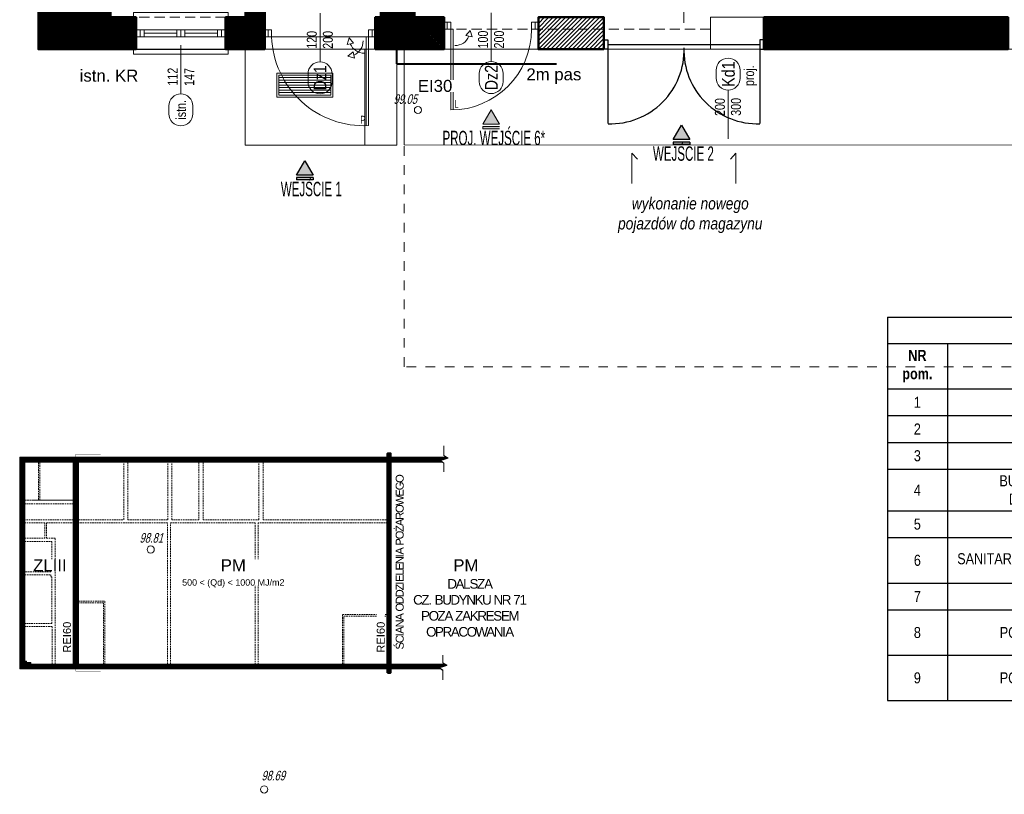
# Model space of a CAD drawing. Header units: centimetres. Extents: x -2715 to 104803, y -4848 to 32152.
# Tile 7 of 24: x 86192 to 87423, y -1421 to -452. Entities that reach past the tile are written whole.
import ezdxf
from ezdxf.enums import TextEntityAlignment as Align

# ---------------------------------------------------------------- set-up
doc = ezdxf.new("R2010")
doc.units = ezdxf.units.CM
doc.header["$MEASUREMENT"] = 0
for name, pattern in [('Dash', [0.6, 0.3, -0.3]), ('HIDDEN', [9.525, 6.35, -3.175]), ('HIDDENX2', [19.05, 12.7, -6.35])]:
    doc.linetypes.add(name, pattern=pattern)
for name, color, linetype, lineweight in [('0_TXT', 7, 'Continuous', 15), ('0_TXT_N', 150, 'Continuous', 15), ('0_TXT_rzędne wys.', 30, 'Continuous', 15), ('1_ doors', 152, 'Continuous', 15), ('1_ hatch', 8, 'Continuous', 9), ('1_ projection', 9, 'HIDDENX2', 5), ('1_ view 1', 7, 'Continuous', 15), ('1_ view 2', 9, 'Continuous', 13), ('1_ wall STRUCT', 72, 'Continuous', 50), ('1_ windows', 142, 'Continuous', 15), ('A_szpilki okna', 3, 'Continuous', 13)]:
    doc.layers.add(name, color=color, linetype=linetype, lineweight=lineweight)
doc.layers.add('1_ area', color=30, linetype='Continuous', lineweight=9, plot=False)
for name, color, linetype, lineweight, true_color in [('1_ doors proj.', 7, 'Continuous', 15, 0x1a8cff), ('1_ hatch proj.', 7, 'Continuous', 9, 0x1a8cff), ('1_ wall DIV proj.', 7, 'Continuous', 40, 0x1a8cff), ('1_ wall STRUCT proj.', 7, 'Continuous', 50, 0x1a8cff), ('1_ wall STRUCT-DIV rozbiorka', 7, 'Continuous', 9, 0xff0a0a), ('2_ doors description proj.', 7, 'Continuous', 15, 0x1a8cff), ('2_ windows description proj.', 7, 'Continuous', 15, 0x1a8cff), ('3_ PPOŻ  opisy', 7, 'Continuous', 18, 0x940000)]:
    doc.layers.add(name, color=color, linetype=linetype, lineweight=lineweight, true_color=true_color)
doc.layers.add('3_KRATA_dzrwi istn.', color=102, linetype='Continuous')
doc.layers.add('3_KRATA_okno istn.', color=9, linetype='ZIGZAG')
doc.styles.add('ARIAL', font='arial.ttf', dxfattribs={"width": 0.8})
doc.styles.add('BIKTS', font='bikromsw.shx', dxfattribs={"width": 0.85})
doc.styles.add('H_POM', font='ARIALN.TTF', dxfattribs={"width": 0.7, "height": 18})
doc.styles.get("Standard").update_dxf_attribs({"font": 'arial.ttf'})
doc.styles.add('TXT_D', font='arial.ttf')
doc.linetypes.add('FENCELINE9', pattern='A,1e-09,[163,AAA.SHX,S=1,R=0,X=0,Y=0],1.5,-0.5', length=2)
doc.linetypes.add('Rozbiö˘ka', pattern='A,7,[121,msgB.shx,S=1,R=0,X=0.5,Y=-1.826635],7', length=14)
doc.linetypes.add('ZIGZAG', pattern='A,0.0001,-0.2,[131,ltypeshp.shx,S=0.2,R=0,X=-0.2,Y=0],-0.4,[131,ltypeshp.shx,S=0.2,R=180,X=0.2,Y=0],-0.2', length=0.8001)

# ---------------------------------------------------------------- blocks, each defined once
blk = doc.blocks.new('VFDGFHGF')
at = {"color": 7}
for points in [[(67888.9, -1370.5), (67891.9, -1370.5), (67891.9, -1364.5), (67773.9, -1364.5), (67773.9, -1367.5), (67773.9, -1370.5), (67776.9, -1370.5)], [(67888.9, -1410.5), (67891.9, -1410.5), (67891.9, -1416.5), (67773.9, -1416.5), (67773.9, -1416.5), (67773.9, -1410.5), (67776.9, -1410.5)]]:
    blk.add_lwpolyline(points, dxfattribs=at)
at = {"color": 253, "linetype": 'HIDDENX2'}
for points in [[(67888.9, -1370.5), (67776.9, -1370.5)], [(67888.9, -1410.5), (67776.9, -1410.5)]]:
    blk.add_lwpolyline(points, dxfattribs=at)
for points in [[(67781.9, -1395), (67776.9, -1395), (67776.9, -1386), (67781.9, -1386), (67781.9, -1395)], [(67827.9, -1386), (67781.9, -1386)], [(67786.9, -1395), (67781.9, -1395), (67781.9, -1386), (67786.9, -1386), (67786.9, -1395)], [(67827.9, -1390.5), (67786.9, -1390.5)], [(67832.9, -1395), (67827.9, -1395), (67827.9, -1386), (67832.9, -1386), (67832.9, -1395)], [(67837.9, -1395), (67832.9, -1395), (67832.9, -1386), (67837.9, -1386), (67837.9, -1395)], [(67883.9, -1386), (67837.9, -1386)], [(67878.9, -1390.5), (67837.9, -1390.5)], [(67883.9, -1395), (67878.9, -1395), (67878.9, -1386), (67883.9, -1386), (67883.9, -1395)], [(67888.9, -1395), (67883.9, -1395), (67883.9, -1386), (67888.9, -1386), (67888.9, -1395)], [(67827.9, -1395), (67781.9, -1395)], [(67883.9, -1395), (67837.9, -1395)]]:
    blk.add_lwpolyline(points)
blk = doc.blocks.new('Spilka_okno_pod')
blk.add_line((0, -61.1), (0, 0))
blk.add_lwpolyline([(15, -76.1, 1), (-15, -76.1), (-15, -86.1, 1), (15, -86.1)], format="xyb", close=True)
at = {"style": 'BIKTS', "width": 0.8}
blk.add_attdef('SZEROK', text='', height=8, rotation=90, dxfattribs=at).set_placement((-4.4, -33.5), align=Align.CENTER)
blk.add_attdef('WYSOK', text='', height=8, rotation=90, dxfattribs=at).set_placement((4.7, -33.5), align=Align.TOP_CENTER)
blk.add_attdef('OZN', text='', height=8, rotation=90, dxfattribs=at).set_placement((0, -81.1), align=Align.MIDDLE)
blk = doc.blocks.new('strzałka samozamykacz')
for p, q in [((-19.1, 19.1), (-12.6, 13.8)), ((-12.6, 13.8), (-11, 21.5))]:
    blk.add_line(p, q)
blk.add_lwpolyline([(-19.1, 19.1), (-11, 21.5)])
blk.add_arc((-19.1, 0), 19.1, 0, 67.4994)
blk = doc.blocks.new('gfdhgfdhgfhg')
at = {"layer": '1_ hatch'}
h = blk.add_hatch(dxfattribs=at)
h.set_pattern_fill('ANSI31', color=256, scale=25, angle=315)
h.set_pattern_definition([(360, (-67.5, -2.5), (8e-16, 3.125), [])])
h.paths.add_polyline_path([(-67.5, -27.5), (-2.5, -27.5), (-2.5, -2.5), (-67.5, -2.5)])
at = {"layer": '1_ view 2'}
for points in [[(-70, -30), (0, -30), (0, 0), (-70, 0)], [(-67.5, -27.5), (-2.5, -27.5), (-2.5, -2.5), (-67.5, -2.5)]]:
    blk.add_lwpolyline(points, close=True, dxfattribs=at)
blk = doc.blocks.new('GFHFGHGF')
at = {"linetype": 'Continuous'}
blk.add_hatch(color=256, dxfattribs=at).paths.add_polyline_path([(-10.4, -18), (0, 0), (10.4, -18), (-10.4, -18)])
at = {"linetype": 'Continuous', "true_color": 0xc7c8ca}
for points in [[(-10.4, -18), (0, 0), (10.4, -18), (-10.4, -18)], [(10.4, -23.9), (10.4, -21), (-10.4, -21), (-10.4, -23.9), (10.4, -23.9)]]:
    blk.add_hatch(color=9, dxfattribs=at).paths.add_polyline_path(points)
for p, q in [((10.4, -21), (-10.4, -21)), ((-10.4, -21), (-10.4, -23.9)), ((10.4, -23.9), (-10.4, -23.9)), ((10.4, -21), (10.4, -23.9))]:
    blk.add_line(p, q)
at = {"linetype": 'Continuous'}
blk.add_lwpolyline([(-10.4, -18), (0, 0), (10.4, -18)], close=True, dxfattribs=at)
blk.add_lwpolyline([(-10.4, -18), (0, 0), (10.4, -18)], close=True)
at = {"insert": (-30, -26.4), "char_height": 18, "width": 79.676, "attachment_point": 1, "style": 'H_POM'}
blk.add_mtext('WEJŚCIE 1', dxfattribs=at)
blk = doc.blocks.new('_OZN.DRZWI')
blk.add_line((0, 0), (61.1, 0))
blk.add_lwpolyline([(-15, 15, -1), (-15, -15), (-25, -15, -1), (-25, 15)], format="xyb", close=True)
at = {"style": 'BIKTS', "width": 0.8}
blk.add_attdef('WYSOK', text='', height=8, rotation=0, dxfattribs=at).set_placement((27.6, 12.7), align=Align.TOP_CENTER)
for p in [(-20, 0), (75.1, 0)]:
    blk.add_attdef('OZN', text='', height=8, rotation=0, dxfattribs=at).set_placement(p, align=Align.MIDDLE)
blk.add_attdef('SZEROK', text='', height=8, rotation=0, dxfattribs=at).set_placement((27.6, -12.4), align=Align.CENTER)
blk = doc.blocks.new('gfdgfdghf')
at = {"color": 0}
for points in [[(-200, 6), (-195, 6), (-195, -6), (-200, -6), (-200, 6)], [(-200, 6), (-195, 6), (-195, -6), (-200, -6), (-200, 6)], [(0, 6), (-5, 6), (-5, -6), (0, -6), (0, 6)], [(0, 6), (-5, 6), (-5, -6), (0, -6), (0, 6)], [(-195, -4), (-195, -99)], [(-5, -4), (-5, -99)]]:
    blk.add_lwpolyline(points, dxfattribs=at)
at = {"color": 0, "linetype": 'FENCELINE9', "ltscale": 2.5}
blk.add_lwpolyline([(-195, 0), (-5, 0)], dxfattribs=at)
at = {"color": 0}
for centre, start, end in [((-191.6, -7.4), 267.8842, 2.1158), ((-8.4, -7.4), 177.8842, 272.1158)]:
    blk.add_arc(centre, 91.7, start, end, dxfattribs=at)
blk = doc.blocks.new('FDSFGGDHGFH')
for p, q in [((3.5, 0), (0, 0)), ((8.1, 0), (3.5, 0)), ((8.1, -9.1), (8.1, 0)), ((109, 0), (109, -9.1)), ((117.5, 0), (114, 0)), ((3.5, -9.1), (8.1, -9.1)), ((8.1, -9.1), (8.1, -110)), ((10.8, -9.1), (10.8, -110)), ((32.2, -10.4), (26.9, -16.9)), ((109, -9.1), (113.5, -9.1)), ((26.9, -16.9), (34.6, -18.5))]:
    blk.add_line(p, q)
for points in [[(-0.5, -9.1), (-0.5, 0), (3.5, 0), (3.5, -9.1)], [(3.5, -9.1), (3.5, 0), (8.1, 0), (8.1, -9.1)], [(109, -9.1), (109, 0), (113.5, 0), (113.5, -9.1)], [(113.5, -9.1), (113.5, 0), (117.5, 0), (117.5, -9.1)]]:
    blk.add_lwpolyline(points, close=True)
for points in [[(8.1, -9.1), (10.8, -9.1)], [(32.2, -10.4), (34.6, -18.5)], [(58.5, -5.9), (58.5, -4.9)]]:
    blk.add_lwpolyline(points)
for centre, radius, end in [((8.1, -9.1), 100.9, 0), ((13.1, -10.4), 19.1, 337.4994)]:
    blk.add_arc(centre, radius, 270, end)
at = {"insert": (17.9, -97.7), "char_height": 10, "width": 6.203, "attachment_point": 3, "style": 'H_POM'}
blk.add_mtext('L', dxfattribs=at)
blk = doc.blocks.new('dsafdsgfdhgfhgfhgfhgf')
at = {"layer": '1_ view 1', "color": 150}
for points in [[(2036, 0), (2036, -120), (-475, -119.4), (-475, 0.6)], [(-190, -168), (-190, -130), (-183.3, -137.4)], [(-60, -168), (-60, -130), (-66.7, -137.4)]]:
    blk.add_lwpolyline(points, dxfattribs=at)
at = {"layer": '1_ view 1', "color": 150, "linetype": 'Dash', "ltscale": 40}
blk.add_lwpolyline([(2036.1, -120), (2036, -397), (-475, -397.1), (-475, -0.1)], dxfattribs=at)
blk = doc.blocks.new('FDSGFDHFGHF')
at = {"linetype": 'Continuous'}
for points in [[(-10.4, -18), (0, 0), (10.4, -18), (-10.4, -18)], [(-10.4, -18), (0, 0), (10.4, -18), (-10.4, -18)], [(10.4, -23.9), (10.4, -21), (-10.4, -21), (-10.4, -23.9), (10.4, -23.9)]]:
    blk.add_hatch(color=150, dxfattribs=at).paths.add_polyline_path(points)
at = {"color": 150}
for p, q in [((10.4, -21), (-10.4, -21)), ((-10.4, -21), (-10.4, -23.9)), ((10.4, -23.9), (-10.4, -23.9))]:
    blk.add_line(p, q, dxfattribs=at)
at = {"color": 150, "linetype": 'Continuous'}
blk.add_lwpolyline([(-10.4, -18), (0, 0), (10.4, -18)], close=True, dxfattribs=at)
at = {"color": 150}
blk.add_lwpolyline([(-10.4, -18), (0, 0), (10.4, -18)], close=True, dxfattribs=at)
at = {"color": 150, "insert": (-60.9, -26.4), "char_height": 18, "width": 132.485, "attachment_point": 1, "style": 'H_POM'}
blk.add_mtext('PROJ. WEJŚCIE 6*', dxfattribs=at)
blk = doc.blocks.new('WSP')
at = {"linetype": 'Continuous'}
blk.add_circle((0, 0), 0.045, dxfattribs=at)
blk = doc.blocks.new('FDSFDGDFHFGH')
for p, q in [((-138, 4.5), (-134.5, 4.5)), ((-129.5, 4.5), (-129.5, -4.5)), ((-8.5, -4.5), (-8.5, 4.5)), ((-8.5, 4.5), (-4, 4.5)), ((-4, 4.5), (-0.5, 4.5)), ((-129.5, -4.5), (-134, -4.5)), ((-32.6, -5.8), (-27.3, -12.4)), ((-11.3, -4.5), (-11.3, -115.4)), ((-4, -4.5), (-8.5, -4.5)), ((-8.5, -4.5), (-8.5, -115.5)), ((-27.3, -12.4), (-35, -13.9))]:
    blk.add_line(p, q)
for points in [[(-134, -4.5), (-134, 4.5), (-138, 4.5), (-138, -4.5)], [(-129.5, -4.5), (-129.5, 4.5), (-134, 4.5), (-134, -4.5)], [(-4, -4.5), (-4, 4.5), (-8.5, 4.5), (-8.5, -4.5)], [(0, -4.5), (0, 4.5), (-4, 4.5), (-4, -4.5)]]:
    blk.add_lwpolyline(points, close=True)
for points in [[(-69, -1.4), (-69, -0.4)], [(-32.6, -5.8), (-35, -13.9)], [(-8.5, -4.5), (-11.3, -4.5)]]:
    blk.add_lwpolyline(points)
for centre, radius, start, end in [((-14.3, -0.3), 115.3, 182.0984, 272.8417), ((-13.5, -5.8), 19.1, 202.5006, 270)]:
    blk.add_arc(centre, radius, start, end)
at = {"insert": (-18.4, -103.2), "char_height": 10, "width": 6.203, "attachment_point": 1, "style": 'H_POM'}
blk.add_mtext('P', dxfattribs=at)
blk = doc.blocks.new('gfdhgfhgfh')
at = {"layer": '1_ hatch'}
h = blk.add_hatch(dxfattribs=at)
h.set_pattern_fill('ANSI31', color=256, scale=10)
h.set_pattern_definition([(45, (-431355.607, 12231.814), (-0.8838834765, 0.8838834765), [])])
h.paths.add_polyline_path([(2943, -1726), (2968, -1726), (2968, 0), (2968, 30), (2943, 30), (2943, -1726)], is_closed=False)
h = blk.add_hatch(dxfattribs=at)
h.set_pattern_fill('ANSI31', color=256, scale=10)
h.set_pattern_definition([(45, (-345755.4368, 10788.6668), (-0.8838834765, 0.8838834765), [])])
h.paths.add_polyline_path([(2943, -1656), (470, -1656), (470, -40), (2943, -40), (2943, 0), (0, 0), (0, -1696), (2943, -1696), (2943, -1656)], is_closed=False)
h.paths.add_polyline_path([(90, -1644), (55, -1644), (55, -1634), (40, -1634), (40, -501), (36, -501), (36, -375), (40, -375), (40, -40), (428, -40), (428, -1656), (90, -1656), (90, -1644)], is_closed=False, flags=16)
h = blk.add_hatch(dxfattribs=at)
h.set_pattern_fill('ANSI31', color=256, scale=10)
h.set_pattern_definition([(45, (-516635.7771, 13674.9611), (-0.8838834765, 0.8838834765), [])])
h.paths.add_polyline_path([(3380.6, -40), (2968, -40), (2968, 0), (3413.8, 0), (3426.5, -7.4), (3363.3, -27.7)])
h = blk.add_hatch(dxfattribs=at)
h.set_pattern_fill('ANSI31', color=256, scale=10)
h.set_pattern_definition([(45, (-259835.2666, 9345.5197), (-0.8838834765, 0.8838834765), [])])
h.paths.add_polyline_path([(2968, -1656), (2968, -1696), (3369.2, -1696), (3355.4, -1686.2), (3418.6, -1665.8), (3401.7, -1656)])
at = {"layer": '1_ projection', "color": 251}
for points in [[(40, -345), (428, -345), (428, -40), (40, -40)], [(150, -345), (40, -345), (40, -40), (150, -40)], [(470, -501), (832, -501), (832, -40), (470, -40)], [(865, -501), (1184, -501), (1184, -40), (865, -40)], [(1434, -501), (1217, -501), (1217, -40), (1434, -40)], [(1467, -501), (1914, -501), (1914, -40), (1467, -40)]]:
    blk.add_lwpolyline(points, close=True, dxfattribs=at)
for points in [[(428, -345), (162, -345), (162, -40), (428, -40), (428, -345)], [(2943, -40), (1947, -40), (1947, -501), (2943, -501)], [(2968, -501), (2968, -40)], [(36, -501), (36, -375), (428, -375), (428, -501), (36, -501)], [(36, -501), (36, -375), (428, -375), (428, -501), (36, -501)], [(202, -650), (202, -525), (40, -525), (40, -650), (202, -650)], [(428, -1656), (283, -1656), (283, -650), (214, -650), (214, -525), (428, -525), (428, -1656)], [(470, -525), (470, -1154), (682, -1154), (682, -1656), (1183, -1656), (1183, -525), (470, -525)], [(1207, -1656), (1207, -525), (1884, -525), (1884, -1656), (1207, -1656)], [(1908, -525), (1908, -1656), (2582, -1656), (2582, -1261), (2943, -1261), (2943, -525), (1908, -525)], [(258, -903), (250, -903), (250, -919), (40, -919), (40, -675), (258, -675), (258, -903)], [(258, -1333), (40, -1333), (40, -941), (250, -941), (250, -958), (258, -958), (258, -1333)], [(470, -1656), (670, -1656), (670, -1166), (470, -1166), (470, -1656)], [(2594, -1656), (2594, -1273), (2943, -1273), (2943, -1656), (2594, -1656)], [(40, -1357), (40, -1634), (55, -1634), (55, -1644), (90, -1644), (90, -1656), (259, -1656), (259, -1357), (40, -1357)]]:
    blk.add_lwpolyline(points, dxfattribs=at)
at = {"layer": '1_ view 1'}
for points in [[(3392.6, -116.7), (3392.6, -48.6), (3363.3, -27.7), (3426.5, -7.4), (3392.6, 12.4), (3392.6, 89.9)], [(3393.6, -116.7), (3393.6, -48.1), (3365.5, -28.1), (3428.9, -7.7), (3393.6, 12.9), (3393.6, 89.9)], [(3413.8, 0), (2968, 0), (2968, 30), (2943, 30), (2943, 0), (40, 0)], [(2943, -1696), (0, -1696), (0, 0), (2943, 0)], [(428, -40), (40, -40), (40, -1634), (55, -1634), (55, -1644), (90, -1644), (90, -1656), (428, -1656), (428, -40)], [(470, -40), (470, -1656), (2943, -1656), (2943, -40), (470, -40)], [(3380.6, -40), (2968, -40), (2968, 0), (3413.8, 0), (3426.5, -7.4), (3363.3, -27.7), (3380.6, -40)], [(3380.6, -40), (2968, -40)], [(3384.7, -1783.2), (3384.7, -1707), (3355.4, -1686.2), (3418.6, -1665.8), (3384.7, -1646.1), (3384.7, -1586.3)], [(3385.7, -1783.2), (3385.7, -1706.5), (3357.6, -1686.5), (3421, -1666.1), (3385.7, -1645.5), (3385.7, -1586.3)], [(40, -1696), (40, -1696), (2943, -1696), (2943, -1726), (2968, -1726), (2968, -1696), (3369.2, -1696)], [(2968, -1656), (3353, -1656), (3401.7, -1656)], [(2968, -1656), (2968, -1696), (3369.2, -1696), (3355.4, -1686.2), (3418.6, -1665.8), (3401.7, -1656), (2968, -1656)]]:
    blk.add_lwpolyline(points, dxfattribs=at)
at = {"layer": '1_ wall STRUCT proj.'}
blk.add_lwpolyline([(2943, -1726), (2943, 30), (2968, 30), (2968, -1726), (2943, -1726)], dxfattribs=at)
at = {"layer": '3_ PPOŻ  opisy', "linetype": 'HIDDEN', "ltscale": 2.5, "const_width": 2.5}
for points in [[(448, 22.9), (448, -1714.5)], [(448, 22.9), (648, 22.9)], [(2955.5, 30), (2955.5, -1726)], [(448, -1714.5), (648, -1714.5)]]:
    blk.add_lwpolyline(points, dxfattribs=at)
blk = doc.blocks.new('*T5789')
at = {"color": 0, "lineweight": -2, "transparency": 16777216}
for p, q in [((0, 0), (662.5, 0)), ((663.5, 0), (1326, 0)), ((0, -32.9), (662.5, -32.9)), ((663.5, -56.7), (1326, -56.7)), ((0, -89.5), (662.5, -89.5)), ((0, -123), (662.5, -123)), ((663.5, -113.3), (1326, -113.3)), ((0, -156.6), (662.5, -156.6)), ((663.5, -170), (1326, -170)), ((0, -190.1), (662.5, -190.1)), ((663.5, -226.7), (1326, -226.7)), ((0, -242.1), (662.5, -242.1)), ((0, -275.6), (662.5, -275.6)), ((663.5, -290.3), (1326, -290.3)), ((0, -332.6), (662.5, -332.6)), ((663.5, -346.9), (1326, -346.9)), ((0, -366.1), (662.5, -366.1)), ((663.5, -403.6), (1326, -403.6)), ((0, -422.7), (662.5, -422.7)), ((663.5, -460.2), (1326, -460.2))]:
    blk.add_line(p, q, dxfattribs=at)
at = {"color": 0, "lineweight": -2}
for p, q in [((0, 0), (0, -479.4)), ((662.5, 0), (662.5, -479.4)), ((663.5, 0), (663.5, -491.8)), ((738.5, 0), (738.5, -491.8)), ((1029.7, 0), (1029.7, -491.8)), ((1119.7, 0), (1119.7, -491.8)), ((1326, 0), (1326, -491.8)), ((75, -32.9), (75, -479.4)), ((366.2, -32.9), (366.2, -479.4)), ((456.2, -32.9), (456.2, -479.4)), ((0, -479.4), (662.5, -479.4)), ((663.5, -491.8), (1326, -491.8))]:
    blk.add_line(p, q, dxfattribs=at)
at = {"color": 0, "char_height": 13.75, "attachment_point": 5}
for s, insert, width in [('{\\fAptos Narrow|b1|i0|c1|p54;ZESTAWIENIE POMIESZCZEŃ}', (331.2, -16.4), 647.5), ('{\\fAptos Narrow|b0|i0|c1|p54;posadzka przemysłowa}', (1222.9, -28.3), 191.25), ('{\\fAptos Narrow|b0|i0|c1|p54;10}', (701, -28.3), 60), ('{\\fAptos Narrow|b0|i0|c1|p54;POM. MAGAZYNOWE}', (884.1, -28.3), 276.25), ('{\\fAptos Narrow|b0|i0|c1|p54;10,00}', (1074.7, -28.3), 75), ('{\\fAptos Narrow|b1|i0|c1|p54;NR pom.}', (37.5, -61.2), 60), ('{\\fAptos Narrow|b1|i0|c1|p54;POW. użyt.}', (411.2, -61.2), 75), ('{\\fAptos Narrow|b1|i0|c1|p54;NAZWA pom. }', (220.6, -61.2), 276.25), ('{\\fAptos Narrow|b1|i0|c1|p54;PODŁOGA}', (559.4, -61.2), 191.25), ('{\\fAptos Narrow|b0|i0|c1|p54;posadzka przemysłowa}', (1222.9, -85), 191.25), ('{\\fAptos Narrow|b0|i0|c1|p54;11}', (701, -85), 60), ('{\\fAptos Narrow|b0|i0|c1|p54;POM. MAGAZYNOWE}', (884.1, -85), 276.25), ('{\\fAptos Narrow|b0|i0|c1|p54;20,60}', (1074.7, -85), 75), ('{\\fAptos Narrow|b0|i0|c1|p54;wykładzina PCV}', (559.4, -106.3), 191.25), ('{\\fAptos Narrow|b0|i0|c1|p54;1}', (37.5, -106.3), 60), ('{\\fAptos Narrow|b0|i0|c1|p54;KANCELARIA}', (220.6, -106.3), 276.25), ('{\\fAptos Narrow|b0|i0|c1|p54;6,45}', (411.2, -106.3), 75), ('{\\fAptos Narrow|b0|i0|c1|p54;posadzka przemysłowa}', (1222.9, -141.7), 191.25), ('{\\fAptos Narrow|b0|i0|c1|p54;2}', (37.5, -139.8), 60), ('{\\fAptos Narrow|b0|i0|c1|p54;KANCELARIA}', (220.6, -139.8), 276.25), ('{\\fAptos Narrow|b0|i0|c1|p54;8,53}', (411.2, -139.8), 75), ('{\\fAptos Narrow|b0|i0|c1|p54;wykładzina PCV}', (559.4, -139.8), 191.25), ('{\\fAptos Narrow|b0|i0|c1|p54;12}', (701, -141.7), 60), ('{\\fAptos Narrow|b0|i0|c1|p54;POM. MAGAZYNOWE}', (884.1, -141.7), 276.25), ('{\\fAptos Narrow|b0|i0|c1|p54;47,05}', (1074.7, -141.7), 75), ('{\\fAptos Narrow|b0|i0|c1|p54;3}', (37.5, -173.3), 60), ('{\\fAptos Narrow|b0|i0|c1|p54;KANCELARIA}', (220.6, -173.3), 276.25), ('{\\fAptos Narrow|b0|i0|c1|p54;5,30}', (411.2, -173.3), 75), ('{\\fAptos Narrow|b0|i0|c1|p54;wykładzina PCV}', (559.4, -173.3), 191.25), ('{\\fAptos Narrow|b0|i0|c1|p54;posadzka przemysłowa}', (1222.9, -198.3), 191.25), ('{\\fAptos Narrow|b0|i0|c1|p54;13}', (701, -198.3), 60), ('{\\fAptos Narrow|b0|i0|c1|p54;MAGAZYN BRONI KRÓTKIEJ}', (884.1, -198.3), 276.25), ('{\\fAptos Narrow|b0|i0|c1|p54;9,80}', (1074.7, -198.3), 75), ('{\\fAptos Narrow|b0|i0|c1|p54;4}', (37.5, -216.1), 60), ('{\\fAptos Narrow|b0|i0|c1|p54;BUDYNKOWY PUNKT DYSTRYBUCYJNY}', (220.6, -216.1), 276.25), ('{\\fAptos Narrow|b0|i0|c1|p54;2,00}', (411.2, -216.1), 75), ('{\\fAptos Narrow|b0|i0|c1|p54;gres}', (559.4, -216.1), 191.25), ('{\\fAptos Narrow|b0|i0|c1|p54;MAGAZYN UŻYTECZNOŚCI BIEŻĄCEJ}', (884.1, -258.5), 276.25), ('{\\fAptos Narrow|b0|i0|c1|p54;posadzka przemysłowa}', (1222.9, -258.5), 191.25), ('{\\fAptos Narrow|b0|i0|c1|p54;5}', (37.5, -258.8), 60), ('{\\fAptos Narrow|b0|i0|c1|p54;SOCJAL}', (220.6, -258.8), 276.25), ('{\\fAptos Narrow|b0|i0|c1|p54;4,94}', (411.2, -258.8), 75), ('{\\fAptos Narrow|b0|i0|c1|p54;terakota}', (559.4, -258.8), 191.25), ('{\\fAptos Narrow|b0|i0|c1|p54;14}', (701, -258.5), 60), ('{\\fAptos Narrow|b0|i0|c1|p54;70,00}', (1074.7, -258.5), 75), ('{\\fAptos Narrow|b0|i0|c1|p54;SANITARAIATY DAMSKIE + MĘSKIE}', (220.6, -304.1), 276.25), ('{\\fAptos Narrow|b0|i0|c1|p54;6}', (37.5, -304.1), 60), ('{\\fAptos Narrow|b0|i0|c1|p54;11,45}', (411.2, -304.1), 75), ('{\\fAptos Narrow|b0|i0|c1|p54;terakota}', (559.4, -304.1), 191.25), ('{\\fAptos Narrow|b0|i0|c1|p54;MAGAZYN ZAPASU WOJENNEGO}', (884.1, -318.6), 276.25), ('{\\fAptos Narrow|b0|i0|c1|p54;posadzka przemysłowa}', (1222.9, -318.6), 191.25), ('{\\fAptos Narrow|b0|i0|c1|p54;15}', (701, -318.6), 60), ('{\\fAptos Narrow|b0|i0|c1|p54;76,55}', (1074.7, -318.6), 75), ('{\\fAptos Narrow|b0|i0|c1|p54;7}', (37.5, -349.3), 60), ('{\\fAptos Narrow|b0|i0|c1|p54;KOMUNIKACJA}', (220.6, -349.3), 276.25), ('{\\fAptos Narrow|b0|i0|c1|p54;17,25}', (411.2, -349.3), 75), ('{\\fAptos Narrow|b0|i0|c1|p54;wykładzina PCV}', (559.4, -349.3), 191.25), ('{\\fAptos Narrow|b0|i0|c1|p54;MAGAZYN ZAPASU WOJENNEGO}', (884.1, -375.3), 276.25), ('{\\fAptos Narrow|b0|i0|c1|p54;posadzka przemysłowa}', (1222.9, -375.3), 191.25), ('{\\fAptos Narrow|b0|i0|c1|p54;16}', (701, -375.3), 60), ('{\\fAptos Narrow|b0|i0|c1|p54;102,74}', (1074.7, -375.3), 75), ('{\\fAptos Narrow|b0|i0|c1|p54;posadzka przemysłowa}', (559.4, -394.4), 191.25), ('{\\fAptos Narrow|b0|i0|c1|p54;8}', (37.5, -394.4), 60), ('{\\fAptos Narrow|b0|i0|c1|p54;POM. MAGAZYNOWE}', (220.6, -394.4), 276.25), ('{\\fAptos Narrow|b0|i0|c1|p54;16,65}', (411.2, -394.4), 75), ('{\\fAptos Narrow|b0|i0|c1|p54;MAGAZYN WARSZTATU UZBROJENIA}', (884.1, -431.9), 276.25), ('{\\fAptos Narrow|b0|i0|c1|p54;posadzka przemysłowa}', (1222.9, -431.9), 191.25), ('{\\fAptos Narrow|b0|i0|c1|p54;17}', (701, -431.9), 60), ('{\\fAptos Narrow|b0|i0|c1|p54;13,35}', (1074.7, -431.9), 75), ('{\\fAptos Narrow|b0|i0|c1|p54;posadzka przemysłowa}', (559.4, -451.1), 191.25), ('{\\fAptos Narrow|b0|i0|c1|p54;9}', (37.5, -451.1), 60), ('{\\fAptos Narrow|b0|i0|c1|p54;POM. MAGAZYNOWE}', (220.6, -451.1), 276.25), ('{\\fAptos Narrow|b0|i0|c1|p54;14,70}', (411.2, -451.1), 75), ('{\\fAptos Narrow|b1|i0|c1|p54;SUMA POW. UŻYTKOWEJ}', (884.1, -476), 276.25), ('{\\fAptos Narrow|b0|i0|c1|p54;}', (701, -476), 60), ('{\\fAptos Narrow|b1|i0|c1|p54;437,36}', (1074.7, -476), 75), ('{\\fAptos Narrow|b0|i0|c1|p54;}', (1222.9, -476), 191.25)]:
    blk.add_mtext(s, dxfattribs=dict(at, insert=insert, width=width))

msp = doc.modelspace()

# ---------------------------------------------------------------- hatches: boundary and pattern name
at = {"linetype": 'Continuous'}
for points in [[(87009.03, -602.08), (87019.43, -584.07), (87029.82, -602.08), (87009.03, -602.08)], [(87009.03, -602.08), (87019.43, -584.07), (87029.82, -602.08), (87009.03, -602.08)], [(87029.82, -607.96), (87029.82, -605.02), (87009.03, -605.02), (87009.03, -607.96), (87029.82, -607.96)]]:
    msp.add_hatch(color=0, dxfattribs=at).paths.add_polyline_path(points)
at = {"layer": '1_ hatch'}
h = msp.add_hatch(dxfattribs=at)
h.set_pattern_fill('ANSI31', color=0, scale=10)
h.paths.add_polyline_path([(86636.55, -489.07), (86636.55, -449.07), (86643.55, -449.07), (86643.55, 511.93), (86685.55, 511.93), (86685.55, -449.07), (86722.55, -449.07), (86722.55, -489.07)])
h = msp.add_hatch(dxfattribs=at)
h.set_pattern_fill('ANSI31', color=0, scale=10)
h.paths.add_polyline_path([(86215.55, -40.07), (86255.55, -40.07), (86255.55, -126.07), (86306.55, -126.07), (86306.55, -150.07), (86255.55, -150.07), (86255.55, -427.07), (86270.55, -427.07), (86270.55, -437.07), (86305.55, -437.07), (86305.55, -449.07), (86337.55, -449.07), (86337.55, -489.07), (86215.55, -489.07)])
h = msp.add_hatch(dxfattribs=at)
h.set_pattern_fill('ANSI31', color=0, scale=10)
h.paths.add_polyline_path([(86474.55, -428.07), (86474.55, -449.07), (86449.55, -449.07), (86449.55, -489.07), (86498.55, -489.07), (86498.55, -449.07), (86498.55, -428.07)])
h = msp.add_hatch(dxfattribs=at)
h.set_pattern_fill('ANSI31', color=0, scale=10)
h.paths.add_polyline_path([(87122.55, -489.07), (87122.55, -449.07), (87427.71, -449.07), (87427.71, -489.07)])
at = {"layer": '1_ hatch proj.'}
h = msp.add_hatch(dxfattribs=at)
h.set_pattern_fill('ANSI31', color=0, scale=30)
h.set_pattern_definition([(45, (-154, -2e-12), (-2.65165043, 2.65165043), [])])
h.paths.add_polyline_path([(86922.55, -489.07), (86840.55, -489.07), (86840.55, -449.07), (86922.55, -449.07)])

# ---------------------------------------------------------------- linework, layer by layer
at = {"color": 0}
for p, q in [((87029.82, -605.02), (87009.03, -605.02)), ((87009.03, -605.02), (87009.03, -607.96)), ((87029.82, -607.96), (87009.03, -607.96)), ((87029.82, -605.02), (87029.82, -607.96))]:
    msp.add_line(p, q, dxfattribs=at)
at = {"color": 0, "linetype": 'Continuous'}
msp.add_lwpolyline([(87009.03, -602.08), (87019.43, -584.07), (87029.82, -602.08)], close=True, dxfattribs=at)
at = {"color": 0}
msp.add_lwpolyline([(87009.03, -602.08), (87019.43, -584.07), (87029.82, -602.08)], close=True, dxfattribs=at)
at = {"layer": '0_TXT_N', "color": 0}
msp.add_line((86791.95, -605.02), (86791.95, -607.96), dxfattribs=at)
at = {"layer": '1_ area', "color": 0}
msp.add_lwpolyline([(89183.91, -489.07), (86215.55, -489.07), (86215.55, 1206.93), (89183.91, 1206.93)], close=True, dxfattribs=at)
at = {"layer": '1_ projection', "color": 0}
for points in [[(87055.55, -464.07), (86732.55, -464.07)], [(86498.55, -489.07), (86636.55, -489.07)], [(86732.55, -489.07), (87055.55, -489.07)]]:
    msp.add_lwpolyline(points, dxfattribs=at)
at = {"layer": '1_ view 1', "color": 0}
for points in [[(86473.82, -489.07), (86473.82, -489.07), (86473.82, -609.07), (86623.55, -609.07), (86623.55, -579.07), (86623.55, -489.07)], [(86623.55, -609.07), (86663.55, -609.07), (86663.55, -489.07), (86623.55, -489.07)]]:
    msp.add_lwpolyline(points, dxfattribs=at)
at = {"layer": '1_ view 2', "color": 0}
msp.add_lwpolyline([(86498.55, -473.62), (86636.55, -473.62)], dxfattribs=at)
at = {"layer": '1_ wall STRUCT', "color": 0}
for points in [[(86636.55, -489.07), (86636.55, -449.07), (86643.55, -449.07), (86643.55, 511.93), (86685.55, 511.93), (86685.55, -449.07), (86722.55, -449.07), (86722.55, -489.07), (86636.55, -489.07)], [(86474.55, -428.07), (86474.55, -449.07), (86449.55, -449.07), (86449.55, -489.07), (86498.55, -489.07), (86498.55, -449.07), (86498.55, -428.07), (86474.55, -428.07)], [(87122.55, -489.07), (87122.55, -449.07), (87427.71, -449.07), (87427.71, -489.07), (87122.55, -489.07)]]:
    msp.add_lwpolyline(points, dxfattribs=at)
msp.add_lwpolyline([(86215.55, -40.07), (86255.55, -40.07), (86255.55, -126.07), (86306.55, -126.07), (86306.55, -150.07), (86255.55, -150.07), (86255.55, -427.07), (86270.55, -427.07), (86270.55, -437.07), (86305.55, -437.07), (86305.55, -449.07), (86305.55, -449.07), (86337.55, -449.07), (86337.55, -489.07), (86215.55, -489.07)], close=True, dxfattribs=at)
at = {"layer": '1_ wall STRUCT proj.', "color": 0}
msp.add_lwpolyline([(86922.55, -489.07), (86840.55, -489.07), (86840.55, -449.07), (86922.55, -449.07), (86922.55, -489.07)], dxfattribs=at)
at = {"layer": '1_ wall STRUCT-DIV rozbiorka', "color": 0, "linetype": 'Rozbiö˘ka'}
msp.add_lwpolyline([(87122.55, -449.07), (87055.55, -449.07), (87055.55, -489.07), (87122.55, -489.07)], dxfattribs=at)
at = {"layer": '3_ PPOŻ  opisy', "color": 0, "linetype": 'HIDDEN', "ltscale": 2.5, "const_width": 2.5}
for points in [[(86663.55, 1229.82), (86663.55, -507.59)], [(86663.55, -507.59), (86863.55, -507.59)]]:
    msp.add_lwpolyline(points, dxfattribs=at)
at = {"layer": '3_KRATA_okno istn.', "color": 0, "linetype": 'ZIGZAG', "ltscale": 15}
msp.add_lwpolyline([(86337.55, -489.07), (86449.55, -489.07)], dxfattribs=at)

# ---------------------------------------------------------------- block references
at = {"color": 0}
msp.add_blockref('GFHFGHGF', (86548.55, -628.37), dxfattribs=at)
msp.add_blockref('*T5789', (87276.79, -824.18))
at = {"layer": '0_TXT_N', "color": 0}
msp.add_blockref('FDSGFDHFGHF', (86781.55, -564.59), dxfattribs=at)
at = {"layer": '0_TXT_rzędne wys.', "color": 0, "lineweight": 9, "xscale": 99.73580285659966, "yscale": 99.73580285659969, "zscale": 99.73580285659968, "rotation": 28.77486728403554}
for p in [(86689.99, -565.01), (86355.9, -1114.63), (86497.72, -1414.77)]:
    msp.add_blockref('WSP', p, dxfattribs=at)
at = {"layer": '1_ doors', "color": 0}
msp.add_blockref('FDSFDGDFHFGH', (86636.55, -469.07), dxfattribs=at)
at = {"layer": '1_ doors', "color": 0, "xscale": -1, "rotation": 180}
msp.add_blockref('strzałka samozamykacz', (86621.48, -478.62), dxfattribs=at)
at = {"layer": '1_ doors proj.', "color": 0}
msp.add_blockref('FDSFGGDHGFH', (86723, -454.98), dxfattribs=at)
at = {"layer": '1_ view 1', "color": 0, "xscale": 0.15625, "yscale": 0.15625, "zscale": 0.15625}
msp.add_blockref('gfdhgfhgfh', (86192.1, -999.13), dxfattribs=at)
at = {"layer": '1_ view 2', "color": 0}
msp.add_blockref('gfdhgfdhgfhg', (86583.55, -519.07), dxfattribs=at)
at = {"layer": '1_ wall DIV proj.', "color": 0}
msp.add_blockref('dsafdsgfdhgfhgfhgfhgf', (87147.55, -489.07), dxfattribs=at)
at = {"layer": '1_ windows', "color": 0}
msp.add_blockref('VFDGFHGF', (18560.66, 921.42), dxfattribs=at)
at = {"layer": '2_ doors description proj.', "color": 0}
ref = msp.add_blockref('_OZN.DRZWI', (87022.55, -394.9), dxfattribs=dict(at, xscale=-1, rotation=89.99999999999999))
ref.add_attrib('OZN', 'proj.', dxfattribs={"layer": '0', "color": 7, "lineweight": 5, "height": 12.5, "rotation": 90, "style": 'BIKTS', "width": 0.8}).set_placement((87050.37, -376.85), align=Align.MIDDLE)
ref.add_attrib('WYSOK', '300', dxfattribs={"layer": '0', "color": 7, "lineweight": 5, "height": 12.5, "rotation": 90, "style": 'BIKTS', "width": 0.8}).set_placement((87026.09, -415.86), align=Align.TOP_CENTER)
ref.add_attrib('SZEROK', '200', dxfattribs={"layer": '0', "color": 7, "lineweight": 5, "height": 12.5, "rotation": 90, "style": 'BIKTS', "width": 0.8}).set_placement((87018.53, -416.06), align=Align.CENTER)
ref.add_attrib('OZN', 'W1', dxfattribs={"layer": '0', "color": 7, "lineweight": 5, "height": 16, "rotation": 90, "style": 'ARIAL', "width": 0.8}).set_placement((87022.55, -374.9), align=Align.MIDDLE)
ref = msp.add_blockref('_OZN.DRZWI', (86567.55, -504.85), dxfattribs=dict(at, rotation=90.00000000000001))
ref.add_attrib('OZN', 'proj.', dxfattribs={"layer": '0', "color": 7, "lineweight": 5, "height": 12.5, "rotation": 90, "style": 'BIKTS', "width": 0.8}).set_placement((86567.55, -423.45), align=Align.MIDDLE)
ref.add_attrib('WYSOK', '200', dxfattribs={"layer": '0', "color": 7, "lineweight": 5, "height": 12.5, "rotation": 90, "style": 'BIKTS', "width": 0.8}).set_placement((86571.09, -477.26), align=Align.TOP_CENTER)
ref.add_attrib('SZEROK', '120', dxfattribs={"layer": '0', "color": 7, "lineweight": 5, "height": 12.5, "rotation": 90, "style": 'BIKTS', "width": 0.8}).set_placement((86563.53, -477.26), align=Align.CENTER)
ref.add_attrib('OZN', 'Dz1', dxfattribs={"layer": '0', "color": 7, "lineweight": 5, "height": 16, "rotation": 90, "style": 'ARIAL', "width": 0.8}).set_placement((86567.55, -524.85), align=Align.MIDDLE)
ref = msp.add_blockref('_OZN.DRZWI', (86781.55, -504.48), dxfattribs=dict(at, rotation=90.00000000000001))
ref.add_attrib('OZN', 'proj.', dxfattribs={"layer": '0', "color": 7, "lineweight": 5, "height": 12.5, "rotation": 90, "style": 'BIKTS', "width": 0.8}).set_placement((86781.55, -423.07), align=Align.MIDDLE)
ref.add_attrib('WYSOK', '200', dxfattribs={"layer": '0', "color": 7, "lineweight": 5, "height": 12.5, "rotation": 90, "style": 'BIKTS', "width": 0.8}).set_placement((86785.09, -476.88), align=Align.TOP_CENTER)
ref.add_attrib('SZEROK', '100', dxfattribs={"layer": '0', "color": 7, "lineweight": 5, "height": 12.5, "rotation": 90, "style": 'BIKTS', "width": 0.8}).set_placement((86777.53, -476.88), align=Align.CENTER)
ref.add_attrib('OZN', 'Dz2', dxfattribs={"layer": '0', "color": 7, "lineweight": 5, "height": 16, "rotation": 90, "style": 'ARIAL', "width": 0.8}).set_placement((86781.55, -524.48), align=Align.MIDDLE)
ref = msp.add_blockref('_OZN.DRZWI', (87077.7, -540.09), dxfattribs=dict(at, xscale=-1, rotation=89.99999999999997))
ref.add_attrib('OZN', 'proj.', dxfattribs={"layer": '0', "color": 7, "lineweight": 5, "height": 12.5, "rotation": 90, "style": 'BIKTS', "width": 0.8}).set_placement((87105.52, -522.05), align=Align.MIDDLE)
ref.add_attrib('WYSOK', '300', dxfattribs={"layer": '0', "color": 7, "lineweight": 5, "height": 12.5, "rotation": 90, "style": 'BIKTS', "width": 0.8}).set_placement((87081.24, -561.05), align=Align.TOP_CENTER)
ref.add_attrib('SZEROK', '200', dxfattribs={"layer": '0', "color": 7, "lineweight": 5, "height": 12.5, "rotation": 90, "style": 'BIKTS', "width": 0.8}).set_placement((87073.68, -561.25), align=Align.CENTER)
ref.add_attrib('OZN', 'Kd1', dxfattribs={"layer": '0', "color": 7, "lineweight": 5, "height": 16, "rotation": 90, "style": 'ARIAL', "width": 0.8}).set_placement((87077.7, -520.09), align=Align.MIDDLE)
at = {"layer": '2_ windows description proj.', "color": 0}
ref = msp.add_blockref('Spilka_okno_pod', (86393.55, -483.71), dxfattribs=dict(at, xscale=-1))
ref.add_attrib('WYSOK', '147', dxfattribs={"layer": 'A_szpilki okna', "color": 7, "height": 12.5, "rotation": 90, "style": 'BIKTS', "width": 0.8}).set_placement((86397.74, -523.67), align=Align.TOP_CENTER)
ref.add_attrib('SZEROK', '112', dxfattribs={"layer": 'A_szpilki okna', "color": 7, "height": 12.5, "rotation": 90, "style": 'BIKTS', "width": 0.8}).set_placement((86389.49, -523.29), align=Align.CENTER)
ref.add_attrib('OZN', 'istn.', dxfattribs={"layer": 'A_szpilki okna', "color": 7, "height": 12.5, "rotation": 90, "style": 'BIKTS', "width": 0.8}).set_placement((86393.55, -564.78), align=Align.MIDDLE)
at = {"layer": '3_KRATA_dzrwi istn.', "color": 0}
msp.add_blockref('gfdgfdghf', (87122.55, -483.07), dxfattribs=at)

# ---------------------------------------------------------------- texts
at = {"color": 0, "insert": (86983.73, -610.47), "char_height": 18, "width": 79.6756, "attachment_point": 1, "style": 'H_POM'}
msp.add_mtext('WEJŚCIE 2', dxfattribs=at)
at = {"layer": '0_TXT', "color": 0, "insert": (86267.06, -514.53), "char_height": 15, "width": 75.0214, "attachment_point": 1, "style": 'TXT_D', "bg_fill": 3, "box_fill_scale": 1, "bg_fill_color": 256, "bg_fill_transparency": 0}
msp.add_mtext('istn. KR', dxfattribs=at)
at = {"layer": '0_TXT_rzędne wys.', "color": 0, "lineweight": 9, "oblique": 15, "width": 0.7}
for s, p in [('99.05', (86674.09, -551.3)), ('98.81', (86356.59, -1100.12)), ('98.69', (86509.01, -1397.45))]:
    msp.add_text(s, height=12, dxfattribs=at).set_placement(p, align=Align.MIDDLE)

# ---------------------------------------------------------------- next in the draw order: texts
at = {"layer": '0_TXT_N', "color": 0, "linetype": 'Rozbiö˘ka', "insert": (86933.21, -674.37), "char_height": 15, "width": 194.3254, "attachment_point": 1, "style": 'TXT_D', "bg_fill": 3, "box_fill_scale": 1, "bg_fill_color": 256, "bg_fill_transparency": 0}
msp.add_mtext('\\pxqc;{\\fArial Narrow|b0|i1|c238|p34;wykonanie nowego pojazdów do magazynu}', dxfattribs=at)
at = {"layer": '3_ PPOŻ  opisy', "color": 0, "char_height": 15, "attachment_point": 1, "style": 'TXT_D', "bg_fill": 3, "box_fill_scale": 1, "bg_fill_color": 1, "bg_fill_transparency": 0}
for s, insert, width in [('\\pxqc;2m pas', (86822.88, -512.88), 73.9548), ('\\pxqc;ZLIII', (86208.98, -1126.86), 41.7905), ('\\pxqc;PM\\P{\\H0.533333x;500 < (Qd) < 1000 MJ/m2}', (86390.17, -1126.86), 137.9765)]:
    msp.add_mtext(s, dxfattribs=dict(at, insert=insert, width=width))
at = {"layer": '3_ PPOŻ  opisy', "color": 0, "attachment_point": 1, "style": 'TXT_D', "bg_fill": 3, "box_fill_scale": 1, "bg_fill_color": 1, "bg_fill_transparency": 0}
for s, insert, char_height, width, rotation in [('\\pxqc;EI30', (86686.95, -527.34), 15, 48.8787, 0.02018), ('\\pxqc;{\\T0.75;ŚCIANA ODDZIELENIA POŻAROWEG}O', (86662.13, -1241.3), 10, 222.3035, 90), ('\\pxqc;REI60', (86246.29, -1253.64), 10, 58.5233, 90), ('\\pxqc;REI60', (86638.46, -1253.64), 10, 58.5233, 90)]:
    msp.add_mtext(s, dxfattribs=dict(at, insert=insert, char_height=char_height, width=width, rotation=rotation))

# ---------------------------------------------------------------- next in the draw order: texts
at = {"color": 0, "insert": (86678.74, -1151.61), "char_height": 12, "width": 151.2657, "attachment_point": 1, "style": 'TXT_D'}
msp.add_mtext('\\pxqc;{\\T0.75;DALSZA \\PCZ. BUDYNKU NR 71\\PPOZA ZAKRESEM \\POPRACOWANIA}', dxfattribs=at)
at = {"layer": '3_ PPOŻ  opisy', "color": 0, "insert": (86680.84, -1126.86), "char_height": 15, "width": 137.9765, "attachment_point": 1, "style": 'TXT_D', "bg_fill": 3, "box_fill_scale": 1, "bg_fill_color": 1, "bg_fill_transparency": 0}
msp.add_mtext('\\pxqc;PM', dxfattribs=at)

doc.saveas('drawing.dxf')
